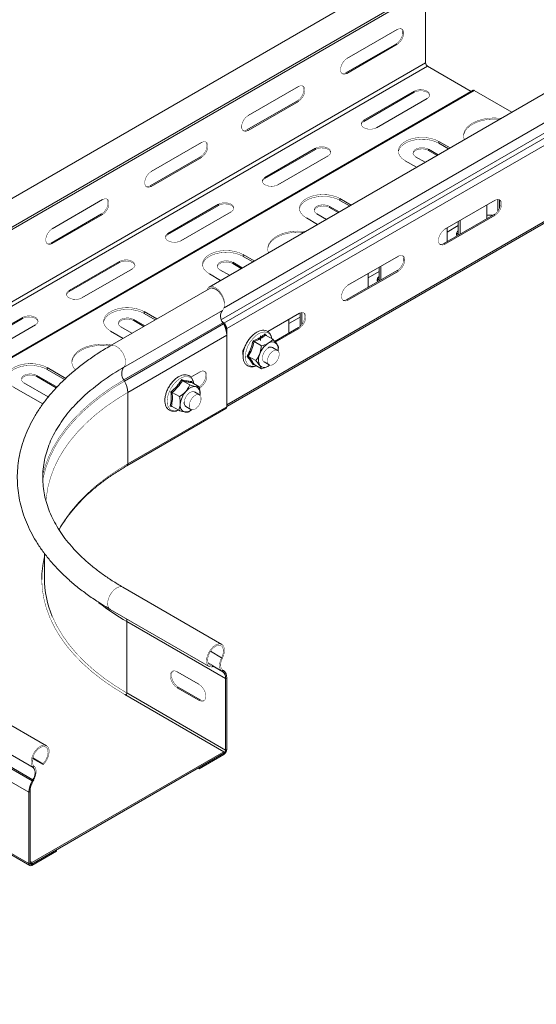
# Model space of a CAD drawing. Header units: millimetres. Extents: x 244 to 1375, y -1661 to 508.
# Tile 7 of 9: x 797 to 982, y -40 to 311. Entities that reach past the tile are written whole.
import ezdxf

# ---------------------------------------------------------------- set-up
doc = ezdxf.new("R2010")
doc.units = ezdxf.units.MM
doc.linetypes.add('K5LT32768', pattern=[0])
doc.linetypes.add('K5LT32769', pattern=[0])

msp = doc.modelspace()

# ---------------------------------------------------------------- linework, layer by layer
at = {"color": 7, "linetype": 'K5LT32768', "lineweight": 15}
for p, q in [((943.88, 333.74), (378.2, 7.18)), ((383.36, -0.07), (949.05, 326.5)), ((379.74, -2.98), (945.43, 323.59)), ((942.5, 321.9), (942.5, 296.03)), ((932.42, 307.97), (914.39, 297.56)), ((914.04, 292.46), (932.07, 302.87)), ((914.39, 292.25), (932.42, 302.66)), ((932.07, 302.87), (932.42, 302.66)), ((376.82, -30.54), (942.5, 296.03)), ((1006.57, 297.55), (865.15, 215.91)), ((377.52, -31.76), (943.21, 294.8)), ((914.04, 292.46), (914.39, 292.25)), ((943.21, 294.8), (958.85, 285.77)), ((870.5, 208.49), (1011.12, 289.67)), ((959.59, 286.2), (393.91, -40.36)), ((394.21, -40.39), (959.89, 286.17)), ((897.07, 287.56), (879.04, 277.15)), ((938.47, 285.9), (920.44, 275.5)), ((938.47, 285.5), (920.44, 275.09)), ((938.47, 285.5), (938.47, 285.9)), ((959.89, 286.17), (973.37, 278.39)), ((870.45, 203.04), (1011.87, 284.68)), ((871.44, 201.04), (1012.86, 282.68)), ((878.68, 272.05), (896.72, 282.46)), ((879.04, 271.84), (897.07, 282.25)), ((896.72, 282.46), (897.07, 282.25)), ((925.03, 272.84), (943.06, 283.25)), ((920.44, 275.09), (920.44, 275.5)), ((878.68, 272.05), (879.04, 271.84)), ((862.42, 267.56), (844.39, 257.15)), ((951.27, 265.63), (947.27, 267.94)), ((947.27, 267.29), (947.27, 267.94)), ((903.11, 265.49), (885.08, 255.08)), ((903.11, 265.09), (885.08, 254.68)), ((903.11, 265.09), (903.11, 265.49)), ((943.56, 265.15), (947, 263.16)), ((943.56, 264.74), (943.56, 265.15)), ((943.56, 264.74), (946.64, 262.96)), ((950.71, 265.31), (947.27, 267.29)), ((844.04, 252.05), (862.07, 262.45)), ((844.39, 251.84), (862.42, 262.25)), ((862.07, 262.45), (862.42, 262.25)), ((889.68, 252.43), (907.71, 262.84)), ((935.25, 261), (939.25, 258.69)), ((942.4, 260.51), (938.96, 262.49)), ((871.44, 173.77), (1012.86, 255.41)), ((871.44, 173.26), (1012.55, 254.72)), ((885.08, 254.68), (885.08, 255.08)), ((844.04, 252.05), (844.39, 251.84)), ((827.07, 247.15), (809.03, 236.74)), ((915.92, 245.22), (911.92, 247.53)), ((911.92, 246.88), (911.92, 247.53)), ((915.35, 244.9), (911.92, 246.88)), ((967.43, 246.94), (949.4, 236.53)), ((968.35, 247.25), (968.35, 243.02)), ((968.98, 247.07), (968.98, 244.12)), ((868.46, 245.49), (850.43, 235.08)), ((868.46, 245.08), (850.43, 234.67)), ((855.03, 232.43), (873.06, 242.84)), ((868.46, 245.08), (868.46, 245.49)), ((908.2, 244.74), (911.64, 242.75)), ((908.2, 244.33), (908.2, 244.74)), ((911.29, 242.55), (908.2, 244.33)), ((964.39, 240.29), (964.39, 245.17)), ((808.68, 231.63), (826.71, 242.04)), ((809.03, 231.43), (827.07, 241.84)), ((826.71, 242.04), (827.07, 241.84)), ((899.9, 240.59), (903.9, 238.28)), ((907.05, 240.1), (903.61, 242.08)), ((967.07, 241.84), (949.04, 231.43)), ((949.4, 231.23), (967.43, 241.64)), ((954.2, 239.31), (954.2, 234.72)), ((954.84, 239.66), (954.84, 234.78)), ((964.39, 241.58), (966.32, 241.58)), ((966.47, 241.49), (966.32, 241.58)), ((967.07, 241.84), (967.43, 241.64)), ((954.2, 237.84), (950.24, 235.56)), ((950.24, 232.12), (950.24, 237.01)), ((850.43, 234.67), (850.43, 235.08)), ((954.2, 234.72), (954.19, 234.4)), ((808.68, 231.63), (809.03, 231.43)), ((949.04, 231.43), (949.4, 231.23)), ((881.27, 225.22), (877.27, 227.53)), ((877.27, 226.88), (877.27, 227.53)), ((880.71, 224.89), (877.27, 226.88)), ((932.78, 226.94), (914.75, 216.53)), ((833.11, 225.08), (815.08, 214.67)), ((833.11, 224.67), (815.08, 214.26)), ((819.67, 212.02), (837.71, 222.43)), ((833.11, 224.67), (833.11, 225.08)), ((872.4, 220.1), (868.96, 222.08)), ((873.56, 224.74), (876.99, 222.75)), ((873.56, 224.33), (873.56, 224.74)), ((873.56, 224.33), (876.64, 222.55)), ((932.42, 221.84), (914.39, 211.43)), ((925.92, 222.98), (925.92, 218.39)), ((926.56, 223.33), (926.56, 218.45)), ((932.42, 221.84), (932.78, 221.63)), ((865.25, 220.59), (869.25, 218.28)), ((914.75, 211.22), (932.78, 221.63)), ((925.92, 221.52), (921.96, 219.23)), ((921.96, 215.8), (921.96, 220.68)), ((925.92, 218.39), (925.9, 218.07)), ((815.08, 214.26), (815.08, 214.67)), ((865.15, 215.3), (829.79, 194.89)), ((868.58, 214.16), (868.69, 214.21)), ((914.39, 211.43), (914.75, 211.22)), ((798.46, 205.08), (780.43, 194.67)), ((798.46, 204.67), (780.43, 194.26)), ((798.46, 204.67), (798.46, 205.08)), ((834.54, 187.15), (869.9, 207.56)), ((838.2, 204.32), (842.17, 202.03)), ((838.2, 203.92), (838.2, 204.32)), ((846.45, 204.5), (841.91, 207.12)), ((841.91, 206.47), (841.91, 207.12)), ((845.88, 204.18), (841.91, 206.47)), ((897.42, 206.53), (886.12, 200.01)), ((897.63, 205.19), (893.68, 202.9)), ((893.68, 199.47), (893.68, 204.35)), ((897.63, 206.64), (897.63, 202.06)), ((898.27, 206.83), (898.27, 202.51)), ((785.03, 192.02), (803.06, 202.43)), ((837.57, 199.38), (833.6, 201.67)), ((834.67, 182.74), (870.03, 203.15)), ((834.91, 182.3), (870.27, 202.71)), ((841.81, 201.83), (838.2, 203.92)), ((869.8, 203.58), (870.45, 203.04)), ((870.27, 202.71), (870.03, 203.15)), ((870.21, 202.82), (870.37, 202.69)), ((871.08, 201.24), (871.08, 200.83)), ((871.44, 201.04), (871.44, 173.77)), ((897.07, 201.43), (888.54, 196.5)), ((888.77, 196.23), (897.42, 201.22)), ((897.07, 201.43), (897.42, 201.22)), ((897.63, 202.06), (897.63, 201.83)), ((829.89, 200.18), (834.43, 197.56)), ((836.08, 178.26), (871.44, 198.67)), ((871.44, 173.16), (871.44, 198.67)), ((883.49, 198.49), (883.49, 196.81)), ((885.3, 198.74), (887.9, 197.24)), ((881.22, 196.39), (883.82, 194.88)), ((889.59, 193.29), (887.79, 194.33)), ((889.94, 194.33), (889.75, 193.29)), ((879.17, 191.13), (881.78, 189.62)), ((813.91, 183.28), (807.26, 187.12)), ((807.26, 186.47), (807.26, 187.12)), ((881.14, 188.24), (880.85, 188.11)), ((881.22, 188.22), (883.82, 186.72)), ((884.79, 189.13), (886.59, 188.09)), ((886.8, 188.06), (886.29, 187.65)), ((803.55, 184.32), (810.76, 180.16)), ((803.55, 183.91), (803.55, 184.32)), ((803.55, 183.91), (810.51, 179.9)), ((813.47, 182.88), (807.26, 186.47)), ((861.89, 185.61), (858.6, 183.71)), ((795.24, 180.18), (805.73, 174.12)), ((807.66, 176.65), (798.96, 181.67)), ((834.91, 182.3), (834.67, 182.74)), ((855.61, 182.43), (858.21, 180.92)), ((858.91, 182.11), (858.94, 181.8)), ((858.99, 181.75), (861.6, 180.25)), ((861.5, 180.12), (861.89, 179.89)), ((861.69, 179.78), (861.89, 179.89)), ((808.18, 177.26), (807.39, 176.8)), ((836.08, 152.75), (836.08, 178.26)), ((851.94, 178.24), (854.54, 176.74)), ((861.66, 177.37), (859.86, 178.41)), ((861.88, 177.57), (861.85, 177.23)), ((835.77, 152.06), (871.13, 172.47)), ((836.08, 152.75), (871.44, 173.16)), ((852.15, 173.09), (851.21, 173.32)), ((851.66, 173.37), (854.26, 171.87)), ((856.86, 173.21), (858.66, 172.17)), ((806.24, 120.77), (806.24, 111.93)), ((869.7, 88.21), (834.34, 108.62)), ((829.79, 100.74), (865.15, 80.33)), ((871.05, 75.98), (835.69, 96.39)), ((835.69, 70.88), (835.69, 96.39)), ((866.44, 80.64), (864.77, 81.6)), ((869.9, 83.32), (869.6, 83.44)), ((853.72, 78.44), (861.5, 73.95)), ((866.31, 80.14), (866.44, 80.64)), ((870.03, 79.06), (869.74, 78.59)), ((869.99, 78.43), (869.74, 78.59)), ((870.27, 78.91), (869.99, 78.43)), ((870.27, 78.91), (870.03, 79.06)), ((871.44, 76.2), (871.05, 75.98)), ((871.05, 50.47), (871.05, 75.98)), ((871.44, 50.7), (871.44, 76.2)), ((807.01, 52.02), (771.66, 72.43)), ((871.05, 50.47), (835.69, 70.88)), ((853.72, 72.72), (854.11, 72.95)), ((861.5, 68.23), (853.72, 72.72)), ((854.11, 72.95), (861.89, 68.45)), ((870.38, 49.88), (835.02, 70.29)), ((861.5, 68.23), (861.89, 68.45)), ((766.91, 64.69), (802.26, 44.28)), ((766.54, 59.84), (801.89, 39.43)), ((766.78, 60.28), (802.14, 39.87)), ((765.37, 55.79), (800.73, 35.38)), ((801.79, 10.28), (870.38, 49.88)), ((801.79, 9.71), (870.38, 49.31)), ((861.54, 44.21), (870.38, 49.31)), ((870.38, 49.88), (870.38, 49.31)), ((870.38, 48.86), (870.38, 49.31)), ((871.44, 50.7), (871.05, 50.47)), ((802.03, 47.45), (805.86, 45.24)), ((802.09, 47.68), (805.72, 45.58)), ((861.54, 43.76), (870.38, 48.86)), ((802.26, 44.28), (802.56, 44.74)), ((805.86, 45.24), (805.72, 45.58)), ((861.54, 43.76), (861.15, 43.98)), ((861.54, 43.76), (861.54, 44.21)), ((801.89, 39.43), (802.14, 39.87)), ((801.89, 39.43), (802.17, 39.29)), ((802.14, 39.87), (802.42, 39.72)), ((802.17, 39.29), (802.42, 39.72)), ((800.73, 35.38), (801.11, 35.61)), ((800.73, 9.88), (800.73, 35.38)), ((801.11, 10.1), (801.11, 35.61)), ((765.37, 30.29), (800.73, 9.88)), ((765.68, 29.6), (801.04, 9.19)), ((810.63, 14.81), (801.79, 9.71)), ((810.63, 14.37), (801.79, 9.26)), ((810.63, 14.37), (810.63, 14.81)), ((801.11, 10.67), (801.79, 10.28)), ((800.73, 9.88), (801.11, 10.1)), ((801.11, 10.1), (801.79, 9.71)), ((801.79, 10.28), (801.79, 9.71)), ((801.79, 9.26), (801.79, 9.71))]:
    msp.add_line(p, q, dxfattribs=at)
at = {"color": 8, "linetype": 'K5LT32769', "lineweight": 15, "true_color": 0x808080}
for p, q in [((869.52, 204.29), (1010.61, 285.74)), ((954.84, 239.66), (954.82, 239.67)), ((954.47, 234.56), (954.2, 234.72)), ((926.56, 223.33), (926.54, 223.34)), ((926.19, 218.24), (925.92, 218.39)), ((897.79, 201.97), (897.63, 202.06)), ((833.97, 186.82), (834.54, 187.15)), ((869.6, 83.44), (865.62, 85.74)), ((869.99, 78.43), (866.4, 80.5)), ((869.74, 78.59), (866.41, 80.52)), ((801.11, 10.1), (801.79, 9.71))]:
    msp.add_line(p, q, dxfattribs=at)
at = {"color": 7, "linetype": 'K5LT32768', "const_width": 0.15}
for points in [[(932.07, 302.87), (932.86, 303.48), (933.55, 304.34), (934.06, 305.34), (934.33, 306.37), (934.33, 307.29), (934.06, 308), (933.86, 308.22)], [(932.42, 302.66), (933.21, 303.28), (933.9, 304.14), (934.41, 305.14), (934.69, 306.16), (934.69, 307.08), (934.41, 307.79), (933.9, 308.2), (933.21, 308.26), (932.42, 307.97)], [(914.39, 297.56), (913.61, 296.95), (912.92, 296.09), (912.4, 295.08), (912.13, 294.06), (912.13, 293.14), (912.4, 292.43), (912.92, 292.02), (913.61, 291.96), (914.39, 292.25)], [(912.6, 292.21), (913.25, 292.16), (914.04, 292.46)], [(896.72, 282.46), (897.5, 283.07), (898.19, 283.93), (898.71, 284.93), (898.98, 285.96), (898.98, 286.88), (898.71, 287.59), (898.51, 287.81)], [(897.07, 282.25), (897.85, 282.87), (898.55, 283.73), (899.06, 284.73), (899.33, 285.75), (899.33, 286.67), (899.06, 287.38), (898.55, 287.79), (897.85, 287.85), (897.07, 287.56)], [(943.06, 283.25), (943.71, 283.78), (944, 284.41), (943.91, 285.06), (943.43, 285.65), (942.63, 286.11), (941.61, 286.39), (940.48, 286.45), (939.39, 286.28), (938.47, 285.9)], [(944, 284.37), (943.91, 284.65), (943.43, 285.25), (942.63, 285.71), (941.61, 285.98), (940.48, 286.04), (939.39, 285.87), (938.47, 285.5)], [(879.04, 277.15), (878.25, 276.54), (877.56, 275.68), (877.05, 274.67), (876.77, 273.65), (876.77, 272.73), (877.05, 272.02), (877.56, 271.61), (878.25, 271.55), (879.04, 271.84)], [(920.44, 275.5), (919.79, 274.96), (919.5, 274.33), (919.6, 273.68), (920.07, 273.09), (920.87, 272.63), (921.89, 272.36), (923.02, 272.3), (924.11, 272.47), (925.03, 272.84)], [(920.44, 275.09), (919.79, 274.55), (919.5, 273.96)], [(968.95, 275.83), (968.79, 275.85), (966.82, 275.92), (964.86, 275.8), (962.98, 275.47), (961.22, 274.95), (959.65, 274.26), (958.32, 273.42), (957.27, 272.46), (956.54, 271.4), (956.14, 270.29), (956.08, 269.78)], [(969.53, 276.17), (968.79, 276.26), (966.82, 276.33), (964.86, 276.21), (962.98, 275.88), (961.22, 275.36), (959.65, 274.67), (958.32, 273.83), (957.27, 272.87), (956.54, 271.81), (956.14, 270.7), (956.1, 269.56), (956.35, 268.56)], [(877.25, 271.8), (877.9, 271.75), (878.68, 272.05)], [(862.07, 262.45), (862.85, 263.07), (863.54, 263.93), (864.06, 264.93), (864.33, 265.95), (864.33, 266.88), (864.06, 267.58), (863.86, 267.8)], [(862.42, 262.25), (863.21, 262.86), (863.9, 263.72), (864.41, 264.73), (864.68, 265.75), (864.68, 266.67), (864.41, 267.38), (863.9, 267.79), (863.21, 267.85), (862.42, 267.56)], [(947.27, 267.94), (945.89, 268.59), (944.31, 269.05), (942.59, 269.32), (940.82, 269.37), (939.06, 269.21), (937.4, 268.85), (935.91, 268.29), (934.66, 267.56), (933.69, 266.7), (933.05, 265.74), (932.77, 264.73), (932.87, 263.71), (933.33, 262.72), (934.13, 261.8), (935.25, 261)], [(947.27, 267.29), (945.89, 267.94), (944.31, 268.4), (942.59, 268.67), (940.82, 268.72), (939.06, 268.56), (937.4, 268.19), (935.91, 267.63), (934.66, 266.91), (933.69, 266.05), (933.05, 265.09), (932.78, 264.15)], [(907.71, 262.84), (908.36, 263.37), (908.65, 264), (908.55, 264.65), (908.07, 265.24), (907.28, 265.7), (906.25, 265.98), (905.13, 266.04), (904.04, 265.87), (903.11, 265.49)], [(908.64, 263.96), (908.55, 264.24), (908.07, 264.84), (907.28, 265.3), (906.25, 265.57), (905.13, 265.63), (904.04, 265.46), (903.11, 265.09)], [(938.96, 262.49), (938.32, 263.03), (938.02, 263.66), (938.12, 264.31), (938.6, 264.9), (939.4, 265.36), (940.42, 265.63), (941.54, 265.69), (942.63, 265.52), (943.56, 265.15)], [(938.03, 263.62), (938.12, 263.9), (938.6, 264.49), (939.4, 264.95), (940.42, 265.22), (941.54, 265.28), (942.63, 265.11), (943.56, 264.74)], [(844.39, 257.15), (843.6, 256.53), (842.91, 255.67), (842.4, 254.67), (842.13, 253.65), (842.13, 252.73), (842.4, 252.02), (842.91, 251.61), (843.6, 251.55), (844.39, 251.84)], [(885.08, 255.08), (884.43, 254.55), (884.14, 253.92), (884.24, 253.27), (884.72, 252.68), (885.52, 252.22), (886.54, 251.95), (887.66, 251.89), (888.75, 252.06), (889.68, 252.43)], [(885.08, 254.68), (884.43, 254.14), (884.15, 253.55)], [(842.6, 251.8), (843.25, 251.75), (844.04, 252.05)], [(826.71, 242.04), (827.5, 242.66), (828.19, 243.52), (828.7, 244.52), (828.97, 245.54), (828.97, 246.47), (828.7, 247.17), (828.5, 247.39)], [(827.07, 241.84), (827.85, 242.45), (828.54, 243.31), (829.06, 244.32), (829.33, 245.34), (829.33, 246.26), (829.06, 246.97), (828.54, 247.38), (827.85, 247.44), (827.07, 247.15)], [(911.92, 247.53), (910.54, 248.18), (908.95, 248.64), (907.24, 248.91), (905.46, 248.96), (903.71, 248.8), (902.05, 248.44), (900.56, 247.88), (899.3, 247.15), (898.33, 246.29), (897.7, 245.33), (897.42, 244.32), (897.51, 243.3), (897.97, 242.31), (898.78, 241.39), (899.9, 240.59)], [(911.92, 246.88), (910.54, 247.53), (908.95, 247.99), (907.24, 248.26), (905.46, 248.31), (903.71, 248.15), (902.05, 247.78), (900.56, 247.22), (899.3, 246.5), (898.33, 245.64), (897.7, 244.68), (897.42, 243.74)], [(968.86, 247.19), (969.06, 246.97), (969.34, 246.26), (969.34, 245.34), (969.06, 244.32), (968.55, 243.31), (967.86, 242.45), (967.07, 241.84)], [(967.43, 241.64), (968.21, 242.25), (968.9, 243.11), (969.42, 244.11), (969.69, 245.13), (969.69, 246.06), (969.42, 246.77), (968.9, 247.17), (968.21, 247.24), (967.43, 246.94)], [(873.06, 242.84), (873.71, 243.37), (874, 244), (873.9, 244.65), (873.43, 245.24), (872.63, 245.7), (871.6, 245.98), (870.48, 246.03), (869.39, 245.87), (868.46, 245.49)], [(873.99, 243.96), (873.9, 244.24), (873.43, 244.83), (872.63, 245.29), (871.6, 245.57), (870.48, 245.63), (869.39, 245.46), (868.46, 245.08)], [(903.61, 242.08), (902.96, 242.62), (902.67, 243.25), (902.77, 243.9), (903.24, 244.49), (904.04, 244.95), (905.06, 245.22), (906.19, 245.28), (907.28, 245.11), (908.2, 244.74)], [(908.2, 244.33), (907.28, 244.7), (906.19, 244.87), (905.06, 244.81), (904.04, 244.54), (903.24, 244.08), (902.77, 243.49), (902.68, 243.21)], [(809.03, 236.74), (808.25, 236.12), (807.56, 235.26), (807.04, 234.26), (806.77, 233.24), (806.77, 232.32), (807.04, 231.61), (807.56, 231.2), (808.25, 231.14), (809.03, 231.43)], [(899.53, 235.76), (898.79, 235.84), (896.82, 235.92), (894.86, 235.79), (892.97, 235.47), (891.21, 234.95), (889.65, 234.26), (888.32, 233.42), (887.27, 232.46), (886.53, 231.4), (886.14, 230.28), (886.09, 229.15), (886.35, 228.15)], [(949.4, 236.53), (948.61, 235.92), (947.92, 235.06), (947.4, 234.06), (947.13, 233.03), (947.13, 232.11), (947.4, 231.4), (947.92, 230.99), (948.61, 230.93), (949.4, 231.23)], [(850.43, 235.08), (849.79, 234.55), (849.49, 233.92), (849.59, 233.27), (850.07, 232.68), (850.87, 232.22), (851.89, 231.94), (853.01, 231.89), (854.11, 232.06), (855.03, 232.43)], [(850.43, 234.67), (849.79, 234.14), (849.5, 233.55)], [(898.94, 235.42), (898.79, 235.44), (896.82, 235.51), (894.86, 235.39), (892.97, 235.06), (891.21, 234.54), (889.65, 233.85), (888.32, 233.01), (887.27, 232.05), (886.53, 230.99), (886.14, 229.88), (886.07, 229.37)], [(807.24, 231.39), (807.89, 231.34), (808.68, 231.63)], [(877.27, 227.53), (875.89, 228.18), (874.3, 228.64), (872.59, 228.91), (870.81, 228.96), (869.06, 228.8), (867.4, 228.43), (865.91, 227.88), (864.65, 227.15), (863.68, 226.29), (863.05, 225.33), (862.77, 224.32), (862.86, 223.29), (863.32, 222.3), (864.13, 221.39), (865.25, 220.59)], [(949.04, 231.43), (948.26, 231.14), (947.6, 231.18)], [(837.71, 222.43), (838.35, 222.96), (838.65, 223.59), (838.55, 224.24), (838.07, 224.83), (837.27, 225.29), (836.25, 225.57), (835.12, 225.62), (834.03, 225.46), (833.11, 225.08)], [(838.64, 223.55), (838.55, 223.83), (838.07, 224.42), (837.27, 224.88), (836.25, 225.16), (835.12, 225.22), (834.03, 225.05), (833.11, 224.67)], [(877.27, 226.88), (875.89, 227.52), (874.3, 227.99), (872.59, 228.25), (870.81, 228.31), (869.06, 228.15), (867.4, 227.78), (865.91, 227.22), (864.65, 226.5), (863.68, 225.64), (863.05, 224.68), (862.78, 223.74)], [(868.96, 222.08), (868.31, 222.62), (868.02, 223.24), (868.12, 223.89), (868.6, 224.48), (869.39, 224.95), (870.42, 225.22), (871.54, 225.28), (872.63, 225.11), (873.56, 224.74)], [(934.22, 227.19), (934.41, 226.97), (934.69, 226.26), (934.69, 225.34), (934.41, 224.31), (933.9, 223.31), (933.21, 222.45), (932.42, 221.84)], [(932.78, 221.63), (933.56, 222.25), (934.26, 223.11), (934.77, 224.11), (935.04, 225.13), (935.04, 226.05), (934.77, 226.76), (934.26, 227.17), (933.56, 227.23), (932.78, 226.94)], [(868.03, 223.2), (868.12, 223.49), (868.6, 224.08), (869.39, 224.54), (870.42, 224.81), (871.54, 224.87), (872.63, 224.7), (873.56, 224.33)], [(815.08, 214.67), (814.43, 214.14), (814.14, 213.51), (814.24, 212.86), (814.71, 212.27), (815.51, 211.81), (816.54, 211.53), (817.66, 211.48), (818.75, 211.65), (819.67, 212.02)], [(864.35, 214.84), (864.5, 215.2), (865.01, 215.82), (865.73, 216.11), (866.6, 216.04), (867.54, 215.62), (868.46, 214.89), (869.3, 213.9), (869.98, 212.75), (870.44, 211.53), (870.63, 210.35), (870.63, 209.82)], [(869.9, 207.56), (870.37, 208.17), (870.61, 209.03), (870.61, 210.08), (870.35, 211.22), (869.86, 212.37), (869.19, 213.45), (868.37, 214.36), (867.49, 215.04), (866.59, 215.43), (865.76, 215.5), (865.15, 215.3)], [(865.17, 215.31), (865.43, 215.5), (866.16, 215.67), (867.02, 215.48), (867.91, 214.95), (868.76, 214.12), (869.48, 213.09), (869.68, 212.71)], [(914.75, 216.53), (913.96, 215.92), (913.27, 215.06), (912.76, 214.06), (912.48, 213.03), (912.48, 212.11), (912.76, 211.4), (913.27, 210.99), (913.96, 210.93), (914.75, 211.22)], [(815.08, 214.26), (814.43, 213.73), (814.15, 213.14)], [(914.39, 211.43), (913.61, 211.13), (912.95, 211.18)], [(841.91, 207.12), (840.53, 207.77), (838.95, 208.23), (837.23, 208.5), (835.46, 208.55), (833.7, 208.39), (832.04, 208.02), (830.55, 207.46), (829.3, 206.74), (828.33, 205.88), (827.69, 204.92), (827.41, 203.91), (827.51, 202.88), (827.97, 201.89), (828.77, 200.98), (829.89, 200.18)], [(841.91, 206.47), (840.53, 207.11), (838.95, 207.58), (837.23, 207.84), (835.46, 207.9), (833.7, 207.74), (832.04, 207.37), (830.55, 206.81), (829.3, 206.09), (828.33, 205.23), (827.69, 204.27), (827.42, 203.32)], [(803.06, 202.43), (803.7, 202.96), (804, 203.59), (803.9, 204.24), (803.42, 204.83), (802.62, 205.29), (801.6, 205.57), (800.48, 205.62), (799.39, 205.45), (798.46, 205.08)], [(803.99, 203.55), (803.9, 203.83), (803.42, 204.42), (802.62, 204.88), (801.6, 205.16), (800.48, 205.21), (799.39, 205.05), (798.46, 204.67)], [(833.6, 201.67), (832.96, 202.21), (832.66, 202.83), (832.76, 203.48), (833.24, 204.07), (834.04, 204.54), (835.06, 204.81), (836.19, 204.87), (837.28, 204.7), (838.2, 204.32)], [(838.2, 203.92), (837.28, 204.29), (836.19, 204.46), (835.06, 204.4), (834.04, 204.13), (833.24, 203.67), (832.76, 203.08), (832.67, 202.79)], [(898.86, 206.78), (899.06, 206.56), (899.33, 205.85), (899.33, 204.93), (899.06, 203.9), (898.55, 202.9), (897.86, 202.04), (897.07, 201.43)], [(897.42, 201.22), (898.21, 201.84), (898.9, 202.7), (899.41, 203.7), (899.69, 204.72), (899.69, 205.64), (899.41, 206.35), (898.9, 206.76), (898.21, 206.82), (897.42, 206.53)], [(829.81, 194.9), (828.78, 195.02), (826.82, 195.1), (824.86, 194.97), (822.97, 194.65), (821.21, 194.13), (819.64, 193.44), (818.31, 192.6), (817.26, 191.63), (816.53, 190.58), (816.13, 189.46), (816.07, 188.96)], [(830.36, 195.22), (828.78, 195.43), (826.82, 195.51), (824.86, 195.38), (822.97, 195.05), (821.21, 194.54), (819.64, 193.85), (818.31, 193.01), (817.26, 192.04), (816.53, 190.99), (816.13, 189.87), (816.09, 188.73), (816.4, 187.61), (817.05, 186.53), (817.25, 186.29)], [(886.29, 194.18), (885.56, 193.62), (884.92, 192.82), (884.45, 191.9), (884.2, 190.95), (884.2, 190.1), (884.45, 189.45), (884.79, 189.13)], [(885.97, 189.47), (886.1, 190.38), (886.46, 191.33), (887.03, 192.2), (887.72, 192.89), (888.46, 193.32), (889.15, 193.43), (889.71, 193.2), (890.08, 192.68), (890.21, 191.92), (890.08, 191), (889.71, 190.06), (889.15, 189.18), (888.46, 188.49), (887.72, 188.07), (887.03, 187.96), (886.46, 188.18), (886.1, 188.7), (885.97, 189.47)], [(807.26, 187.12), (805.88, 187.76), (804.3, 188.23), (802.58, 188.5), (800.81, 188.55), (799.05, 188.39), (797.4, 188.02), (795.91, 187.46), (794.65, 186.74), (793.68, 185.88), (793.04, 184.92), (792.77, 183.91), (792.86, 182.88), (793.32, 181.89), (794.13, 180.98), (795.24, 180.18)], [(807.26, 186.47), (805.88, 187.11), (804.3, 187.58), (802.58, 187.84), (800.81, 187.9), (799.05, 187.74), (797.4, 187.37), (795.91, 186.81), (794.65, 186.08), (793.68, 185.22), (793.04, 184.27), (792.77, 183.32)], [(886.81, 188), (886.75, 187.95), (886.29, 187.65)], [(798.96, 181.67), (798.31, 182.2), (798.02, 182.83), (798.12, 183.48), (798.59, 184.07), (799.39, 184.53), (800.41, 184.81), (801.54, 184.87), (802.63, 184.7), (803.55, 184.32)], [(798.02, 182.79), (798.12, 183.07), (798.59, 183.66), (799.39, 184.12), (800.41, 184.4), (801.54, 184.46), (802.63, 184.29), (803.55, 183.91)], [(863.44, 185.88), (863.65, 185.64), (863.94, 184.88), (863.94, 183.89), (863.65, 182.79), (863.09, 181.71), (862.35, 180.78), (861.5, 180.12)], [(861.89, 179.89), (862.74, 180.56), (863.48, 181.48), (864.03, 182.56), (864.33, 183.66), (864.33, 184.66), (864.03, 185.42), (863.48, 185.86), (862.74, 185.93), (861.89, 185.61)], [(859.86, 178.41), (859.54, 178.53), (858.87, 178.49), (858.13, 178.12), (857.42, 177.48), (856.83, 176.63), (856.42, 175.69), (856.24, 174.76)], [(860.84, 177.49), (861.49, 177.45), (861.97, 177.09), (862.24, 176.45), (862.25, 175.61), (862.02, 174.66), (861.56, 173.73), (860.92, 172.93), (860.2, 172.35), (859.47, 172.06), (858.83, 172.1), (858.34, 172.46), (858.08, 173.1), (858.06, 173.94), (858.3, 174.88), (858.76, 175.81), (859.39, 176.61), (860.11, 177.2), (860.84, 177.49)], [(835.02, 70.29), (830.82, 72.87), (826.89, 75.59), (823.26, 78.44), (819.93, 81.41), (816.92, 84.49), (814.23, 87.67), (811.89, 90.94), (809.89, 94.29), (808.24, 97.7), (806.95, 101.16), (806.03, 104.66), (805.48, 108.18), (805.29, 111.72), (805.48, 115.26), (806.03, 118.79), (806.24, 119.72)], [(869.9, 83.32), (870.37, 84.48), (870.61, 85.62), (870.61, 86.65), (870.35, 87.5), (869.86, 88.1), (869.19, 88.39), (868.37, 88.36), (867.49, 88.02), (866.59, 87.38), (865.76, 86.49), (865.07, 85.43), (864.55, 84.28), (864.26, 83.13), (864.22, 82.07), (864.43, 81.18), (864.87, 80.53), (865.51, 80.17), (866.31, 80.14)], [(869.6, 83.44), (870.03, 84.51), (870.24, 85.57), (870.2, 86.51), (869.91, 87.26), (869.41, 87.74), (868.73, 87.92), (867.94, 87.78), (867.1, 87.33), (866.3, 86.61), (865.59, 85.69), (865.04, 84.64), (864.7, 83.56), (864.6, 82.54), (864.74, 81.68), (865.12, 81.04), (865.71, 80.68), (866.44, 80.64)], [(869.74, 78.59), (869.38, 78.91), (869.11, 79.35), (868.93, 79.89), (868.86, 80.51), (868.89, 81.21), (869.03, 81.94), (869.27, 82.69), (869.6, 83.44)], [(870.03, 79.06), (869.71, 79.34), (869.47, 79.73), (869.31, 80.2), (869.25, 80.75), (869.28, 81.36), (869.4, 82.01), (869.61, 82.67), (869.9, 83.32)], [(853.72, 72.72), (852.88, 73.38), (852.13, 74.31), (851.58, 75.39), (851.29, 76.49), (851.29, 77.48), (851.58, 78.24), (852.13, 78.69), (852.88, 78.75), (853.72, 78.44)], [(852.18, 78.7), (851.97, 78.47), (851.68, 77.71), (851.68, 76.71), (851.97, 75.61), (852.52, 74.53), (853.27, 73.61), (854.11, 72.95)], [(861.5, 73.95), (862.35, 73.29), (863.09, 72.36), (863.65, 71.28), (863.94, 70.18), (863.94, 69.18), (863.65, 68.42), (863.09, 67.98), (862.35, 67.91), (861.5, 68.23)], [(861.89, 68.45), (862.74, 68.14), (863.44, 68.19)], [(802.26, 44.28), (801.79, 44.89), (801.55, 45.75), (801.56, 46.79), (801.81, 47.94), (802.3, 49.09), (802.98, 50.17), (803.79, 51.08), (804.68, 51.76), (805.57, 52.15), (806.4, 52.22), (807.1, 51.97), (807.61, 51.41), (807.9, 50.6), (807.94, 49.58), (807.73, 48.45), (807.29, 47.29), (806.65, 46.19), (805.86, 45.24)], [(802.56, 44.74), (802.13, 45.31), (801.92, 46.13), (801.97, 47.12), (802.25, 48.2), (802.75, 49.26), (803.43, 50.22), (804.22, 50.99), (805.06, 51.51), (805.87, 51.73), (806.58, 51.62), (807.13, 51.21), (807.47, 50.52), (807.57, 49.62), (807.42, 48.59), (807.04, 47.5), (806.46, 46.47), (805.72, 45.58)], [(802.42, 39.72), (802.78, 40.46), (803.05, 41.21), (803.23, 41.96), (803.3, 42.67), (803.27, 43.32), (803.13, 43.89), (802.89, 44.37), (802.56, 44.74)]]:
    msp.add_lwpolyline(points, dxfattribs=at)
at = {"color": 8, "linetype": 'K5LT32769', "true_color": 0x808080, "const_width": 0.15}
for points in [[(882.82, 199.23), (881.72, 198.44), (880.69, 197.41), (879.76, 196.18), (879.01, 194.81), (878.45, 193.39), (878.14, 191.98), (878.07, 190.67), (878.26, 189.53), (878.7, 188.61), (879.36, 187.97), (880.21, 187.64), (881.19, 187.63), (881.91, 187.82)], [(887.49, 197.48), (887.19, 198.43), (886.64, 199.22), (885.88, 199.71), (884.96, 199.87), (883.92, 199.71), (882.82, 199.23)], [(834.54, 187.15), (835.02, 187.76), (835.26, 188.62), (835.25, 189.67), (834.99, 190.81), (834.51, 191.96), (833.83, 193.04), (833.02, 193.95), (832.13, 194.63), (831.24, 195.02), (830.41, 195.09), (829.79, 194.89)], [(859.58, 181.41), (859.46, 181.97), (859.04, 182.9), (858.39, 183.56), (857.55, 183.9), (856.57, 183.92), (855.49, 183.61), (854.39, 182.99), (853.31, 182.08), (852.32, 180.95), (851.47, 179.65), (850.8, 178.25), (850.35, 176.82), (850.15, 175.45)], [(805.55, 146.07), (805.88, 147.88), (806.81, 151.39), (808.1, 154.85), (809.74, 158.27), (811.75, 161.62), (814.1, 164.89), (816.79, 168.08), (819.8, 171.17), (823.14, 174.14), (826.77, 177), (830.71, 179.72), (834.91, 182.3)], [(805.58, 148.38), (806.47, 151.72), (807.76, 155.2), (809.42, 158.62), (811.43, 161.99), (813.78, 165.27), (816.48, 168.47), (819.51, 171.57), (822.85, 174.55), (826.5, 177.42), (830.45, 180.15), (834.67, 182.74)], [(806.84, 139.24), (806.97, 140.92), (807.52, 144.39), (808.43, 147.84), (809.7, 151.25), (811.32, 154.61), (813.29, 157.91), (815.6, 161.13), (818.25, 164.26), (821.21, 167.3), (824.49, 170.23), (828.07, 173.04), (831.94, 175.72), (836.08, 178.26)], [(850.15, 175.45), (850.2, 174.21), (850.5, 173.16), (851.04, 172.36), (851.79, 171.86), (852.71, 171.67), (853.74, 171.82), (854.13, 171.95)], [(811.38, 129.21), (813.29, 132.4), (815.6, 135.62), (818.25, 138.75), (821.21, 141.79), (824.49, 144.72), (828.07, 147.53), (831.94, 150.21), (836.08, 152.75)], [(834.34, 108.62), (833.83, 108.8), (833.02, 108.77), (832.13, 108.43), (831.24, 107.79), (830.41, 106.9), (829.71, 105.84), (829.2, 104.69), (828.91, 103.54), (828.87, 102.48), (829.07, 101.59), (829.52, 100.94), (829.79, 100.74)], [(835.69, 70.88), (831.53, 73.43), (827.64, 76.13), (824.04, 78.95), (820.74, 81.9), (817.76, 84.95), (815.1, 88.1), (812.78, 91.34), (810.79, 94.66), (809.16, 98.04), (809.08, 98.24)]]:
    msp.add_lwpolyline(points, dxfattribs=at)
at = {"color": 7, "linetype": 'K5LT32768', "lineweight": 15}
for centre, radius, start, end in [((944.04, 296.1), 1.54, 182.6052, 237.3943), ((959.72, 285.93), 0.302, 54.3824, 114.3081), ((954.87, 234.87), 1.34, 119.8462, 212.5961), ((955.17, 233.86), 1.73, 123.7942, 158.4691), ((926.59, 218.54), 1.34, 119.8466, 212.5962), ((926.88, 217.53), 1.73, 123.7934, 158.4704), ((872.95, 205.44), 3.72, 145.2362, 218.0456), ((862.86, 198.38), 8.59, 1.8772, 30.2829), ((869.05, 201.14), 2.04, 2.9327, 49.5208), ((868.62, 200.89), 2.82, 2.9326, 49.5211), ((881.09, 192.29), 3.96, 141.4137, 195.4424), ((890.42, 189.35), 7.67, 122.638, 159.7729), ((887.68, 194.11), 2.2, 40.5328, 129.248), ((887.16, 193.05), 1.43, 63.796, 127.5147), ((886.25, 193.74), 3.58, 350.4141, 30.1361), ((887.31, 189.97), 4.56, 153.4364, 206.5636), ((872.41, 119.9), 77.17, 119.8731, 134.809), ((837.6, 185.03), 3.72, 145.2362, 218.0456), ((884.89, 189.35), 2.2, 220.5328, 309.248), ((827.5, 177.97), 8.59, 1.8772, 30.2829), ((860.18, 176.21), 4.13, 87.9859, 144.9134), ((859.57, 178.09), 2.37, 347.2311, 71.274), ((862.71, 173.31), 7.92, 138.2534, 174.6089), ((857.14, 173.53), 2.37, 167.2311, 251.2739), ((857.74, 174.46), 1.53, 168.746, 234.7456), ((870.67, 173.09), 0.769, 306.3221, 4.9904), ((856.71, 174.6), 3.33, 264.3771, 310.7994), ((839.82, 111.1), 34.52, 166.525, 179.448), ((841.45, 112.08), 35.21, 180.255, 203.1491), ((868.27, 76.24), 2.79, 354.7437, 51.9903), ((868.38, 76.49), 3.07, 354.7438, 51.99), ((869.13, 50.8), 2.31, 302.6053, 357.3945), ((869.59, 50.54), 1.46, 302.6055, 357.3942), ((799.21, 42.16), 3.72, 321.9542, 34.7637), ((809.31, 35.1), 8.59, 149.7169, 178.1229), ((808.91, 35.35), 7.8, 149.7174, 178.1223), ((801.37, 9.77), 0.655, 170.7854, 309.2038), ((801.52, 10.03), 0.415, 170.7868, 309.204)]:
    msp.add_arc(centre, radius, start, end, dxfattribs=at)
at = {"color": 8, "linetype": 'K5LT32769', "lineweight": 15, "true_color": 0x808080}
for centre, radius, start, end in [((835.33, 152.67), 0.755, 305.7997, 5.6114), ((839.82, 111.1), 34.52, 166.525, 179.448), ((877.19, 168.84), 83.5, 231.9187, 240.196), ((831.51, 96.43), 4.19, 359.4854, 13.3705), ((834.27, 70.94), 1.43, 322.5096, 357.6829)]:
    msp.add_arc(centre, radius, start, end, dxfattribs=at)
at = {"color": 7, "linetype": 'K5LT32768', "lineweight": 15}
for points, knots in [([(887.57, 197.43), (887.5, 197.79), (887.37, 198.52), (886.85, 199.41), (886.13, 200.09), (885.24, 200.45), (884.26, 200.52), (883.22, 200.3), (882.32, 199.89), (881.41, 199.31), (880.52, 198.56), (879.56, 197.47), (878.71, 196.23), (878.03, 194.89), (877.54, 193.5), (877.27, 192.14), (877.23, 190.84), (877.43, 189.67), (877.89, 188.68), (878.57, 187.95), (879.43, 187.51), (880.39, 187.38), (881.25, 187.47), (881.78, 187.7), (881.97, 187.79)], [0, 0, 0, 0, 0.044746, 0.093736, 0.141174, 0.186832, 0.232015, 0.278171, 0.32551, 0.351303, 0.399971, 0.448563, 0.497059, 0.545539, 0.594093, 0.642817, 0.69182, 0.741138, 0.790315, 0.838215, 0.884206, 0.929411, 0.97522, 1, 1, 1, 1]), ([(880.85, 196.69), (881.04, 196.76), (882.03, 197.16), (883.58, 197.92), (884.64, 198.77), (885.14, 199.16)], [0, 0, 0, 0, 0.118083, 0.592258, 1, 1, 1, 1]), ([(885.3, 198.74), (884.72, 198.3), (883.55, 197.41), (882, 196.73), (881.22, 196.39)], [0, 0, 0, 0, 0.492148, 1, 1, 1, 1]), ([(885.3, 198.74), (885.27, 198.76), (885.22, 198.8), (885.16, 198.91), (885.13, 199.03), (885.13, 199.12), (885.14, 199.16), (885.14, 199.16)], [0, 0, 0, 0, 0.236201, 0.4714, 0.73248, 0.992083, 1, 1, 1, 1]), ([(885.14, 199.16), (885.25, 199.02), (885.43, 198.81), (885.56, 198.63), (885.61, 198.56)], [0, 0, 0, 0, 0.669599, 1, 1, 1, 1]), ([(887.9, 197.24), (887.8, 197.1), (887.39, 196.58), (886.75, 196.14), (886.29, 195.82)], [0, 0, 0, 0, 0.263255, 1, 1, 1, 1]), ([(887.9, 197.24), (888.4, 196.7), (888.95, 196.1), (889.31, 195.59), (889.35, 195.54)], [0, 0, 0, 0, 0.896036, 1, 1, 1, 1]), ([(829.79, 194.89), (829.05, 194.45), (826.9, 193.19), (823.51, 191), (819.72, 188.27), (816.19, 185.41), (812.91, 182.43), (809.91, 179.35), (807.19, 176.17), (804.76, 172.9), (802.64, 169.55), (800.83, 166.14), (799.33, 162.67), (798.15, 159.17), (797.29, 155.63), (796.74, 152.09), (796.52, 148.53), (796.62, 144.98), (797.02, 141.45), (797.75, 137.94), (798.78, 134.45), (800.13, 131.01), (801.78, 127.62), (803.74, 124.28), (805.99, 121.01), (808.55, 117.82), (811.39, 114.71), (814.51, 111.7), (817.9, 108.8), (821.55, 106.01), (825.49, 103.3), (828.34, 101.6), (829.79, 100.74)], [0, 0, 0, 0, 0.018178, 0.052599, 0.087032, 0.121457, 0.155858, 0.190211, 0.224492, 0.258671, 0.292718, 0.326602, 0.360305, 0.393816, 0.42714, 0.460303, 0.493342, 0.526312, 0.559264, 0.592247, 0.625315, 0.658516, 0.691882, 0.725428, 0.759154, 0.793047, 0.827084, 0.861238, 0.89548, 0.929785, 0.964128, 1, 1, 1, 1]), ([(878.7, 191.16), (878.82, 191.36), (879.39, 192.35), (880.22, 194.16), (880.65, 195.89), (880.85, 196.69)], [0, 0, 0, 0, 0.118084, 0.592259, 1, 1, 1, 1]), ([(881.22, 196.39), (880.97, 195.47), (880.48, 193.61), (879.61, 191.96), (879.17, 191.13)], [0, 0, 0, 0, 0.492148, 1, 1, 1, 1]), ([(881.22, 196.39), (881.19, 196.4), (881.13, 196.44), (881.03, 196.52), (880.93, 196.6), (880.87, 196.66), (880.85, 196.69), (880.85, 196.69)], [0, 0, 0, 0, 0.236202, 0.471397, 0.73248, 0.99208, 1, 1, 1, 1]), ([(883.22, 192.01), (883.45, 192.76), (883.73, 193.7), (883.8, 194.69), (883.82, 194.88)], [0, 0, 0, 0, 0.801462, 1, 1, 1, 1]), ([(886.29, 195.82), (886.18, 195.76), (885.49, 195.38), (884.62, 195.09), (883.85, 194.89), (883.82, 194.88)], [0, 0, 0, 0, 0.148487, 0.965572, 1, 1, 1, 1]), ([(889.35, 195.54), (889.57, 195.18), (889.85, 194.72), (889.93, 194.4), (889.94, 194.33)], [0, 0, 0, 0, 0.801462, 1, 1, 1, 1]), ([(878.7, 191.16), (878.7, 191.16), (878.74, 191.17), (878.83, 191.19), (878.96, 191.19), (879.08, 191.17), (879.14, 191.14), (879.17, 191.13)], [0, 0, 0, 0, 0.007921, 0.26753, 0.5286, 0.7638, 1, 1, 1, 1]), ([(880.85, 188.11), (880.79, 188.21), (880.53, 188.73), (879.91, 189.71), (879.09, 190.7), (878.7, 191.16)], [0, 0, 0, 0, 0.118083, 0.592258, 1, 1, 1, 1]), ([(879.17, 191.13), (879.6, 190.6), (880.47, 189.52), (880.96, 188.66), (881.22, 188.22)], [0, 0, 0, 0, 0.492148, 1, 1, 1, 1]), ([(881.78, 189.62), (882.28, 190.28), (882.83, 191.02), (883.19, 191.91), (883.22, 192.01)], [0, 0, 0, 0, 0.896038, 1, 1, 1, 1]), ([(880.85, 188.11), (880.85, 188.11), (880.87, 188.14), (880.93, 188.2), (881.03, 188.24), (881.13, 188.26), (881.19, 188.23), (881.22, 188.22)], [0, 0, 0, 0, 0.00792, 0.26752, 0.528603, 0.763798, 1, 1, 1, 1]), ([(883.22, 187.92), (882.89, 188.36), (882.47, 188.89), (881.89, 189.5), (881.78, 189.62)], [0, 0, 0, 0, 0.801462, 1, 1, 1, 1]), ([(883.82, 186.72), (883.72, 187.03), (883.6, 187.38), (883.26, 187.87), (883.22, 187.92)], [0, 0, 0, 0, 0.896035, 1, 1, 1, 1]), ([(886.29, 187.65), (886.18, 187.59), (885.49, 187.21), (884.62, 186.92), (883.85, 186.72), (883.82, 186.72)], [0, 0, 0, 0, 0.148487, 0.965572, 1, 1, 1, 1]), ([(859.65, 181.37), (859.6, 181.72), (859.48, 182.47), (859, 183.39), (858.3, 184.1), (857.42, 184.5), (856.45, 184.61), (855.42, 184.43), (854.35, 183.97), (853.27, 183.24), (852.24, 182.28), (851.31, 181.13), (850.52, 179.85), (849.91, 178.48), (849.49, 177.1), (849.33, 175.97), (849.32, 174.89), (849.46, 173.89), (849.89, 172.88), (850.54, 172.11), (851.38, 171.63), (852.34, 171.46), (853.28, 171.54), (853.9, 171.8), (854.18, 171.92)], [0, 0, 0, 0, 0.043935, 0.092432, 0.139534, 0.184796, 0.229423, 0.274828, 0.321768, 0.369661, 0.417721, 0.465679, 0.513565, 0.56147, 0.609476, 0.657667, 0.68318, 0.73177, 0.780416, 0.827954, 0.87359, 0.9183, 0.963388, 1, 1, 1, 1]), ([(851.5, 178.43), (851.68, 178.58), (852.59, 179.35), (853.99, 180.77), (854.93, 182.18), (855.36, 182.83)], [0, 0, 0, 0, 0.118083, 0.592258, 1, 1, 1, 1]), ([(855.61, 182.43), (855.1, 181.69), (854.06, 180.18), (852.66, 178.89), (851.94, 178.24)], [0, 0, 0, 0, 0.492148, 1, 1, 1, 1]), ([(855.36, 182.83), (855.52, 182.78), (856.36, 182.55), (857.66, 182.24), (858.52, 182.15), (858.91, 182.11)], [0, 0, 0, 0, 0.118083, 0.592259, 1, 1, 1, 1]), ([(855.61, 182.43), (855.58, 182.45), (855.52, 182.49), (855.45, 182.59), (855.39, 182.7), (855.37, 182.78), (855.36, 182.83), (855.36, 182.83)], [0, 0, 0, 0, 0.236204, 0.4714, 0.732474, 0.992083, 1, 1, 1, 1]), ([(858.99, 181.75), (858.53, 181.81), (857.59, 181.92), (856.28, 182.26), (855.61, 182.43)], [0, 0, 0, 0, 0.492148, 1, 1, 1, 1]), ([(856.8, 178.58), (857.25, 179.19), (857.81, 179.95), (858.14, 180.76), (858.21, 180.92)], [0, 0, 0, 0, 0.801462, 1, 1, 1, 1]), ([(858.21, 180.92), (858.91, 180.71), (859.68, 180.47), (860.27, 180.35), (860.33, 180.34)], [0, 0, 0, 0, 0.896037, 1, 1, 1, 1]), ([(858.91, 182.11), (858.91, 182.11), (858.9, 182.08), (858.88, 182), (858.88, 181.9), (858.92, 181.81), (858.97, 181.77), (858.99, 181.75)], [0, 0, 0, 0, 0.007923, 0.267529, 0.5286, 0.763798, 1, 1, 1, 1]), ([(860.33, 180.34), (860.74, 180.28), (861.25, 180.2), (861.54, 180.24), (861.6, 180.25)], [0, 0, 0, 0, 0.801462, 1, 1, 1, 1]), ([(861.6, 180.25), (861.65, 180), (861.85, 179.08), (861.87, 178.21), (861.88, 177.57)], [0, 0, 0, 0, 0.263255, 1, 1, 1, 1]), ([(851.21, 173.32), (851.25, 173.5), (851.46, 174.42), (851.67, 176.08), (851.56, 177.69), (851.5, 178.43)], [0, 0, 0, 0, 0.118083, 0.592259, 1, 1, 1, 1]), ([(851.94, 178.24), (851.91, 178.26), (851.85, 178.29), (851.73, 178.34), (851.62, 178.39), (851.54, 178.42), (851.5, 178.43), (851.5, 178.43)], [0, 0, 0, 0, 0.236201, 0.471401, 0.73247, 0.992077, 1, 1, 1, 1]), ([(851.94, 178.24), (851.99, 177.39), (852.08, 175.66), (851.8, 174.14), (851.66, 173.37)], [0, 0, 0, 0, 0.492148, 1, 1, 1, 1]), ([(854.54, 176.74), (855.28, 177.24), (856.1, 177.8), (856.74, 178.51), (856.8, 178.58)], [0, 0, 0, 0, 0.896037, 1, 1, 1, 1]), ([(854.54, 176.74), (854.6, 176.49), (854.8, 175.57), (854.81, 174.7), (854.83, 174.06)], [0, 0, 0, 0, 0.263255, 1, 1, 1, 1]), ([(861.88, 177.57), (861.88, 177.44), (861.88, 177.29), (861.84, 177.17), (861.84, 177.16)], [0, 0, 0, 0, 0.872811, 1, 1, 1, 1]), ([(834.34, 108.62), (833.67, 109.01), (831.7, 110.17), (828.62, 112.17), (825.19, 114.64), (822.02, 117.21), (819.11, 119.86), (816.47, 122.59), (814.11, 125.38), (812.03, 128.23), (810.23, 131.14), (808.73, 134.08), (807.51, 137.07), (806.59, 140.09), (805.97, 143.15), (805.66, 146.23), (805.65, 149.33), (805.96, 152.44), (806.59, 155.53), (807.53, 158.61), (808.77, 161.65), (810.32, 164.64), (812.15, 167.58), (814.29, 170.46), (816.31, 172.87), (817.74, 174.3), (818.25, 174.81)], [0, 0, 0, 0, 0.02223, 0.064597, 0.10695, 0.149301, 0.191668, 0.234074, 0.276556, 0.319155, 0.361926, 0.40493, 0.448227, 0.491873, 0.535893, 0.58027, 0.62492, 0.6697, 0.714374, 0.758792, 0.802865, 0.846568, 0.88993, 0.933001, 0.975846, 1, 1, 1, 1]), ([(851.66, 173.37), (851.63, 173.39), (851.57, 173.41), (851.45, 173.41), (851.33, 173.38), (851.25, 173.34), (851.21, 173.32), (851.21, 173.32)], [0, 0, 0, 0, 0.236203, 0.471402, 0.732473, 0.99208, 1, 1, 1, 1]), ([(854.83, 174.06), (854.82, 173.94), (854.76, 173.14), (854.52, 172.43), (854.27, 171.89), (854.26, 171.87)], [0, 0, 0, 0, 0.148487, 0.965571, 1, 1, 1, 1]), ([(856.38, 171.29), (855.86, 171.41), (855.21, 171.57), (854.42, 171.82), (854.26, 171.87)], [0, 0, 0, 0, 0.801462, 1, 1, 1, 1]), ([(857.65, 171.19), (857.35, 171.18), (857.01, 171.16), (856.44, 171.27), (856.38, 171.29)], [0, 0, 0, 0, 0.896037, 1, 1, 1, 1]), ([(858.74, 172.03), (858.55, 171.85), (858.21, 171.54), (857.82, 171.29), (857.65, 171.19)], [0, 0, 0, 0, 0.57717, 1, 1, 1, 1]), ([(811.51, 129.17), (811.55, 129.25), (812.11, 130.35), (813.48, 132.43), (815.62, 135.39), (818.07, 138.26), (820.8, 141.06), (823.8, 143.76), (827.06, 146.37), (830.57, 148.86), (833.52, 150.74), (835.3, 151.78), (835.77, 152.06)], [0, 0, 0, 0, 0.009778, 0.128805, 0.247574, 0.366133, 0.48453, 0.602814, 0.721022, 0.839186, 0.95733, 1, 1, 1, 1])]:
    msp.add_open_spline(points, degree=3, knots=knots, dxfattribs=at)

doc.saveas('drawing.dxf')
